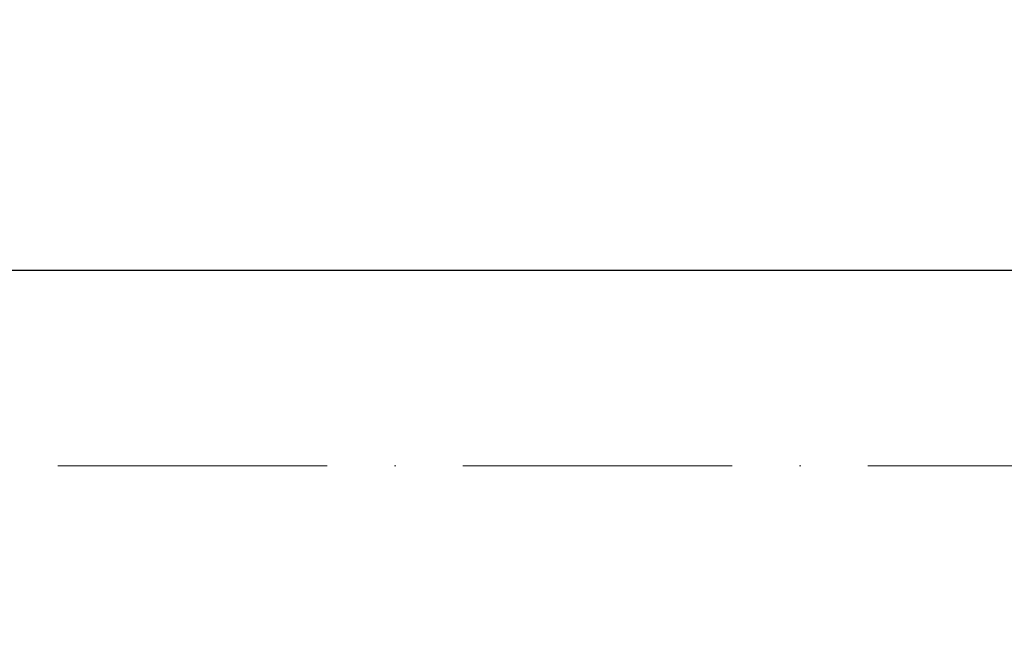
# Model space of a CAD drawing. Header units: millimetres. Extents: x 1700 to 4670, y 990 to 3874.
# Tile 79 of 110: x 3180 to 3253, y 1859 to 1906. Entities that reach past the tile are written whole.
import ezdxf

# ---------------------------------------------------------------- set-up
doc = ezdxf.new("R2010")
doc.units = ezdxf.units.MM
doc.linetypes.add('Kropki i Kreski', pattern=[300, 200, -50, 0, -50])
doc.linetypes.add('Wipeout_Contour', pattern=[1000, 0, -1000])
doc.layers.add('Nowe_210-A Pomieszczenia', color=7, linetype='Continuous')
doc.layers.add('Nowe_420-K Ściany', color=7, linetype='Continuous')
doc.layers.add('Nowe_410-K Osie_Nr_pióra__18', color=9, linetype='Continuous', lineweight=13)
doc.layers.add('Nowe_420-K Ściany_Nr_pióra__27', color=7, linetype='Continuous', lineweight=25)

msp = doc.modelspace()

# ---------------------------------------------------------------- linework, layer by layer
at = {"layer": 'Nowe_210-A Pomieszczenia', "color": 252, "linetype": 'Continuous', "lineweight": 0, "flags": 128}
msp.add_lwpolyline([(2570.786, 2353.407), (2570.786, 1716.425), (2644.786, 1716.478), (2644.806, 1688.309), (2644.807, 1659.407), (2467.786, 1659.407), (2467.786, 1539.407), (2782.786, 1539.407), (2782.786, 1659.407), (2744.786, 1659.407), (2744.786, 1688.38), (2782.786, 1688.407), (2782.786, 1934.407), (2811.786, 1934.407), (2811.786, 1887.407), (2892.786, 1887.407), (2892.786, 1934.407), (2902.786, 1934.407), (2902.786, 1887.407), (3770.786, 1887.407)], dxfattribs=at)

# ---------------------------------------------------------------- next in the draw order: wipeouts: each hides what was drawn before it
at = {"color": 252, "linetype": 'Wipeout_Contour', "lineweight": 0, "ltscale": 59351.679518}
msp.add_wipeout([(3073.786, 1887.407), (3073.786, 1858.407), (3265.786, 1858.407), (3265.786, 1887.407)], dxfattribs=at).dxf.layer = 'Nowe_420-K Ściany'

# ---------------------------------------------------------------- next in the draw order: linework, layer by layer
at = {"layer": 'Nowe_410-K Osie_Nr_pióra__18', "color": 9, "linetype": 'Kropki i Kreski', "lineweight": 13, "ltscale": 0.1}
msp.add_line((2911.786, 1872.907), (3910.385, 1872.907), dxfattribs=at)
at = {"layer": 'Nowe_420-K Ściany_Nr_pióra__27', "color": 252, "linetype": 'Continuous', "lineweight": 25, "flags": 128}
msp.add_lwpolyline([(3265.786, 1887.407), (3073.786, 1887.407)], dxfattribs=at)

doc.saveas('drawing.dxf')
